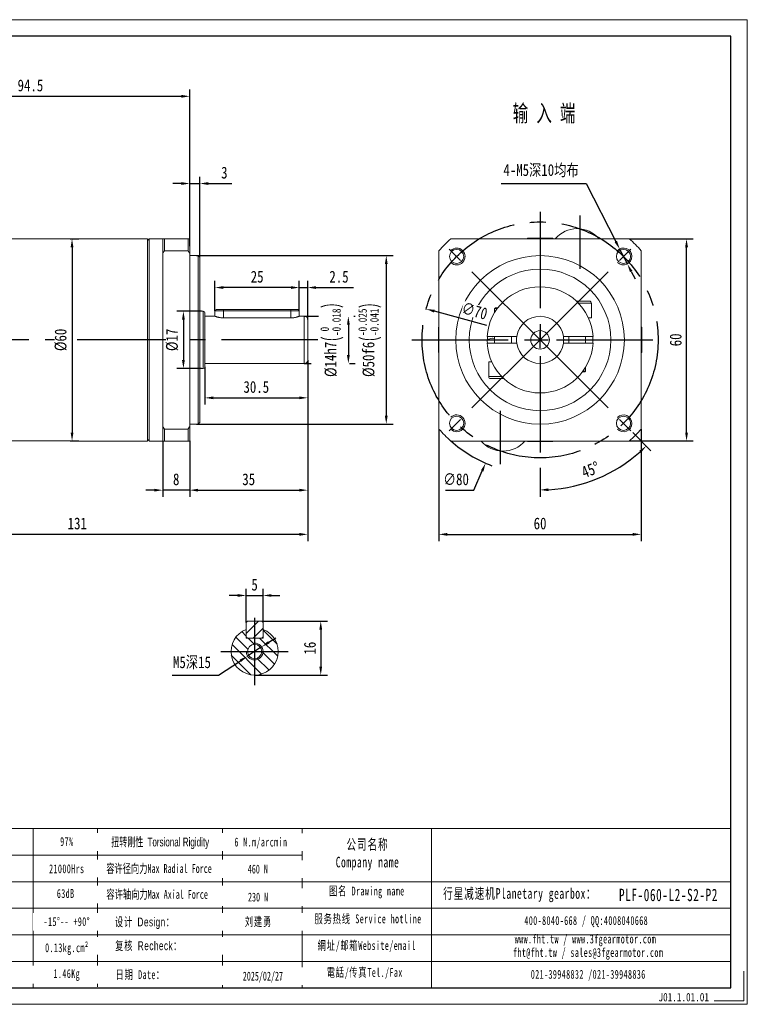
# Model space of a CAD drawing. Header units: millimetres. Extents: x -72 to 341, y -62 to 230.
# Tile 3 of 3: x 125 to 341, y -62 to 230. Entities that reach past the tile are written whole.
import ezdxf

# ---------------------------------------------------------------- set-up
doc = ezdxf.new("R2010")
doc.units = ezdxf.units.MM
doc.header["$LTSCALE"] = 1.5
doc.header["$PDSIZE"] = -1
doc.linetypes.add('CENTER2', pattern=[28.575, 19.05, -3.175, 3.175, -3.175])
doc.layers.get('0').update_dxf_attribs({"lineweight": 18})
doc.layers.get('Defpoints').update_dxf_attribs({"lineweight": 18})
for name, color, linetype in [('1轮廓实线层', 7, 'Continuous'), ('3中心线层', 1, 'CENTER2'), ('6文字层', 3, 'Continuous'), ('7标注层', 4, 'Continuous')]:
    doc.layers.add(name, color=color, linetype=linetype)
doc.layers.add('SLD-0', color=7, linetype='Continuous', lineweight=18)
doc.layers.add('图框_外框线', color=7, linetype='Continuous', lineweight=18)
doc.styles.get("Standard").update_dxf_attribs({"font": 'txt', "width": 0.707})
doc.styles.add('TH_GBDIM', font='txt', dxfattribs={"width": 0.8})
doc.styles.add('标准', font='txt', dxfattribs={"width": 0.667})
doc.styles.add('样式 1', font='txt', dxfattribs={"width": 0.8})
doc.dimstyles.new('TH_GBDIM', dxfattribs={"dimtxt": 3.5, "dimasz": 2.5, "dimexe": 2, "dimexo": 0, "dimgap": 1.5, "dimtad": 1, "dimdec": 1, "dimdsep": 46, "dimtxsty": 'TH_GBDIM', "dimcen": 2.5, "dimdle": 5, "dimclrd": 4, "dimclre": 4, "dimclrt": 3, "dimadec": 0, "dimazin": 2, "dimtfac": 0.714286, "dimtdec": 1, "dimtmove": 0, "dimatfit": 3, "dimfxl": 1, "dimtolj": 1, "dimarcsym": 0})

# ---------------------------------------------------------------- blocks, each defined once
blk = doc.blocks.new('*D65')
at = {"layer": '7标注层', "color": 4, "lineweight": -2}
for p, q in [((267.84, 181.04), (293.03, 181.04)), ((293.03, 181.04), (301.87, 163.84)), ((305.3, 157.17), (303.01, 161.62)), ((306.44, 154.95), (307.58, 152.73))]:
    blk.add_line(p, q, dxfattribs=at)
at = {"layer": '7标注层', "color": 4}
for points in [[(301.5, 163.65), (302.24, 164.03), (303.01, 161.62)], [(306.81, 155.14), (306.07, 154.76), (305.3, 157.17)]]:
    blk.add_solid(points, dxfattribs=at)
at = {"layer": 'Defpoints', "color": 0}
for p in [(303.01, 161.62), (305.3, 157.17)]:
    blk.add_point(p, dxfattribs=at)
at = {"layer": '7标注层', "color": 3, "insert": (279.69, 184.85), "char_height": 3.5, "attachment_point": 5, "style": 'TH_GBDIM'}
blk.add_mtext('\\A1;4-M5深10均布{}', dxfattribs=at)
blk = doc.blocks.new('*D66')
at = {"layer": '7标注层', "color": 4, "lineweight": -2}
for p, q in [((249.4, 108.19), (249.4, 74.95)), ((309.4, 108.19), (309.4, 74.95)), ((251.9, 76.95), (306.9, 76.95))]:
    blk.add_line(p, q, dxfattribs=at)
at = {"layer": '7标注层', "color": 4}
for points in [[(251.9, 77.37), (251.9, 76.53), (249.4, 76.95)], [(306.9, 76.53), (306.9, 77.37), (309.4, 76.95)]]:
    blk.add_solid(points, dxfattribs=at)
at = {"layer": 'Defpoints', "color": 0}
for p in [(249.4, 108.19), (309.4, 108.19), (309.4, 76.95)]:
    blk.add_point(p, dxfattribs=at)
at = {"layer": '7标注层', "color": 3, "insert": (279.4, 80.16), "char_height": 3.5, "attachment_point": 5, "style": 'TH_GBDIM'}
blk.add_mtext('\\A1;60', dxfattribs=at)
blk = doc.blocks.new('*D67')
at = {"layer": '7标注层', "color": 4, "lineweight": -2}
for p, q in [((305.86, 164.65), (324.85, 164.65)), ((322.85, 107.15), (322.85, 162.15)), ((305.86, 104.65), (324.85, 104.65))]:
    blk.add_line(p, q, dxfattribs=at)
at = {"layer": '7标注层', "color": 4}
for points in [[(323.27, 162.15), (322.44, 162.15), (322.85, 164.65)], [(322.44, 107.15), (323.27, 107.15), (322.85, 104.65)]]:
    blk.add_solid(points, dxfattribs=at)
at = {"layer": 'Defpoints', "color": 0}
for p in [(305.86, 164.65), (322.85, 164.65), (305.86, 104.65)]:
    blk.add_point(p, dxfattribs=at)
at = {"layer": '7标注层', "color": 3, "insert": (319.64, 134.65), "char_height": 3.5, "attachment_point": 5, "rotation": 90, "style": 'TH_GBDIM'}
blk.add_mtext('\\A1;60', dxfattribs=at)
blk = doc.blocks.new('*D73')
at = {"layer": '7标注层', "color": 4, "lineweight": -2}
for p, q in [((210.47, 128.65), (210.47, 74.95)), ((80.97, 98.52), (80.97, 74.95)), ((207.97, 76.95), (83.47, 76.95))]:
    blk.add_line(p, q, dxfattribs=at)
at = {"layer": '7标注层', "color": 4}
for points in [[(83.47, 77.37), (83.47, 76.53), (80.97, 76.95)], [(207.97, 76.53), (207.97, 77.37), (210.47, 76.95)]]:
    blk.add_solid(points, dxfattribs=at)
at = {"layer": 'Defpoints', "color": 0}
for p in [(210.47, 128.65), (80.97, 98.52), (80.97, 76.95)]:
    blk.add_point(p, dxfattribs=at)
at = {"layer": '7标注层', "color": 3, "insert": (142.12, 80.16), "char_height": 3.5, "attachment_point": 5, "style": 'TH_GBDIM'}
blk.add_mtext('\\A1;{131}{}{}', dxfattribs=at)
blk = doc.blocks.new('*D74')
at = {"layer": '7标注层', "color": 4, "lineweight": -2}
for p, q in [((175.47, 164.65), (175.47, 183.04)), ((178.47, 159.15), (178.47, 183.04)), ((172.97, 181.04), (170.47, 181.04)), ((175.47, 181.04), (178.47, 181.04)), ((180.97, 181.04), (187.99, 181.04))]:
    blk.add_line(p, q, dxfattribs=at)
at = {"layer": '7标注层', "color": 4}
for points in [[(172.97, 180.62), (172.97, 181.46), (175.47, 181.04)], [(180.97, 181.46), (180.97, 180.62), (178.47, 181.04)]]:
    blk.add_solid(points, dxfattribs=at)
at = {"layer": 'Defpoints', "color": 0}
for p in [(178.47, 181.04), (175.47, 164.65), (178.47, 159.15)]:
    blk.add_point(p, dxfattribs=at)
at = {"layer": '7标注层', "color": 3, "insert": (185.73, 184.25), "char_height": 3.5, "attachment_point": 5, "style": 'TH_GBDIM'}
blk.add_mtext('\\A1;{3}{}{}', dxfattribs=at)
blk = doc.blocks.new('*D75')
at = {"layer": '7标注层', "color": 4, "lineweight": -2}
for p, q in [((210.47, 128.65), (210.47, 115.45)), ((179.97, 126.65), (179.97, 115.45)), ((182.47, 117.45), (207.97, 117.45))]:
    blk.add_line(p, q, dxfattribs=at)
at = {"layer": '7标注层', "color": 4}
for points in [[(182.47, 117.87), (182.47, 117.04), (179.97, 117.45)], [(207.97, 117.04), (207.97, 117.87), (210.47, 117.45)]]:
    blk.add_solid(points, dxfattribs=at)
at = {"layer": 'Defpoints', "color": 0}
for p in [(210.47, 128.65), (179.97, 126.65), (210.47, 117.45)]:
    blk.add_point(p, dxfattribs=at)
at = {"layer": '7标注层', "color": 3, "insert": (195.22, 120.66), "char_height": 3.5, "attachment_point": 5, "style": 'TH_GBDIM'}
blk.add_mtext('\\A1;30.5', dxfattribs=at)
blk = doc.blocks.new('*D76')
at = {"layer": '7标注层', "color": 4, "lineweight": -2}
for p, q in [((177.47, 159.65), (235.78, 159.65)), ((233.78, 157.15), (233.78, 112.15)), ((177.47, 109.65), (235.78, 109.65))]:
    blk.add_line(p, q, dxfattribs=at)
at = {"layer": '7标注层', "color": 4}
for points in [[(234.19, 157.15), (233.36, 157.15), (233.78, 159.65)], [(233.36, 112.15), (234.19, 112.15), (233.78, 109.65)]]:
    blk.add_solid(points, dxfattribs=at)
at = {"layer": 'Defpoints', "color": 0}
for p in [(177.47, 159.65), (177.47, 109.65), (233.78, 109.65)]:
    blk.add_point(p, dxfattribs=at)
at = {"layer": '7标注层', "color": 3, "insert": (228.91, 134.65), "char_height": 3.5, "attachment_point": 5, "rotation": 90, "style": 'TH_GBDIM'}
blk.add_mtext('\\A1;{%%c50}{}{f6\\H0.7143x;{\\H2x;\\W0.5;(}\\S-0.025^ -0.041;{\\H2x;\\W0.5;)}}', dxfattribs=at)
blk = doc.blocks.new('*D77')
at = {"layer": '7标注层', "color": 4, "lineweight": -2}
for p, q in [((207.97, 143.25), (207.97, 152.18)), ((210.47, 140.65), (210.47, 152.18)), ((205.47, 150.18), (202.97, 150.18)), ((207.97, 150.18), (210.47, 150.18)), ((212.97, 150.18), (224.02, 150.18))]:
    blk.add_line(p, q, dxfattribs=at)
at = {"layer": '7标注层', "color": 4}
for points in [[(205.47, 149.76), (205.47, 150.6), (207.97, 150.18)], [(212.97, 150.6), (212.97, 149.76), (210.47, 150.18)]]:
    blk.add_solid(points, dxfattribs=at)
at = {"layer": 'Defpoints', "color": 0}
for p in [(210.47, 150.18), (207.97, 143.25), (210.47, 140.65)]:
    blk.add_point(p, dxfattribs=at)
at = {"layer": '7标注层', "color": 3, "insert": (219.75, 153.37), "char_height": 3.5, "attachment_point": 5, "style": 'TH_GBDIM'}
blk.add_mtext('\\A1;2.5', dxfattribs=at)
blk = doc.blocks.new('*D78')
at = {"layer": '7标注层', "color": 4, "lineweight": -2}
for p, q in [((182.97, 143.25), (182.97, 152.18)), ((207.97, 143.25), (207.97, 152.18)), ((205.47, 150.18), (185.47, 150.18))]:
    blk.add_line(p, q, dxfattribs=at)
at = {"layer": '7标注层', "color": 4}
for points in [[(185.47, 150.6), (185.47, 149.76), (182.97, 150.18)], [(205.47, 149.76), (205.47, 150.6), (207.97, 150.18)]]:
    blk.add_solid(points, dxfattribs=at)
at = {"layer": 'Defpoints', "color": 0}
for p in [(182.97, 150.18), (182.97, 143.25), (207.97, 143.25)]:
    blk.add_point(p, dxfattribs=at)
at = {"layer": '7标注层', "color": 3, "insert": (195.47, 153.37), "char_height": 3.5, "attachment_point": 5, "style": 'TH_GBDIM'}
blk.add_mtext('\\A1;25', dxfattribs=at)
blk = doc.blocks.new('*D79')
at = {"layer": '7标注层', "color": 4, "lineweight": -2}
for p, q in [((210.47, 106.11), (210.47, 88.06)), ((175.47, 104.65), (175.47, 88.06)), ((177.97, 90.06), (207.97, 90.06))]:
    blk.add_line(p, q, dxfattribs=at)
at = {"layer": '7标注层', "color": 4}
for points in [[(177.97, 90.48), (177.97, 89.64), (175.47, 90.06)], [(207.97, 89.64), (207.97, 90.48), (210.47, 90.06)]]:
    blk.add_solid(points, dxfattribs=at)
at = {"layer": 'Defpoints', "color": 0}
for p in [(210.47, 106.11), (175.47, 104.65), (210.47, 90.06)]:
    blk.add_point(p, dxfattribs=at)
at = {"layer": '7标注层', "color": 3, "insert": (192.97, 93.27), "char_height": 3.5, "attachment_point": 5, "style": 'TH_GBDIM'}
blk.add_mtext('\\A1;35', dxfattribs=at)
blk = doc.blocks.new('*D80')
at = {"layer": '7标注层', "color": 4, "lineweight": -2}
for p, q in [((167.47, 104.65), (167.47, 88.06)), ((175.47, 104.65), (175.47, 88.06)), ((164.97, 90.06), (162.47, 90.06)), ((175.47, 90.06), (167.47, 90.06)), ((177.97, 90.06), (180.47, 90.06))]:
    blk.add_line(p, q, dxfattribs=at)
at = {"layer": '7标注层', "color": 4}
for points in [[(164.97, 89.64), (164.97, 90.48), (167.47, 90.06)], [(177.97, 90.48), (177.97, 89.64), (175.47, 90.06)]]:
    blk.add_solid(points, dxfattribs=at)
at = {"layer": 'Defpoints', "color": 0}
for p in [(167.47, 104.65), (175.47, 104.65), (167.47, 90.06)]:
    blk.add_point(p, dxfattribs=at)
at = {"layer": '7标注层', "color": 3, "insert": (171.47, 93.27), "char_height": 3.5, "attachment_point": 5, "style": 'TH_GBDIM'}
blk.add_mtext('\\A1;8', dxfattribs=at)
blk = doc.blocks.new('*D81')
at = {"layer": '7标注层', "color": 4, "lineweight": -2}
for p, q in [((189.72, 58.82), (187.22, 58.82)), ((192.22, 50.79), (192.22, 60.82)), ((192.22, 58.82), (197.22, 58.82)), ((197.22, 50.79), (197.22, 60.82)), ((199.72, 58.82), (202.22, 58.82))]:
    blk.add_line(p, q, dxfattribs=at)
at = {"layer": '7标注层', "color": 4}
for points in [[(189.72, 58.4), (189.72, 59.23), (192.22, 58.82)], [(199.72, 59.23), (199.72, 58.4), (197.22, 58.82)]]:
    blk.add_solid(points, dxfattribs=at)
at = {"layer": 'Defpoints', "color": 0}
for p in [(197.22, 58.82), (192.22, 50.79), (197.22, 50.79)]:
    blk.add_point(p, dxfattribs=at)
at = {"layer": '7标注层', "color": 3, "insert": (194.72, 62.01), "char_height": 3.5, "attachment_point": 5, "style": 'TH_GBDIM'}
blk.add_mtext('\\A1;5', dxfattribs=at)
blk = doc.blocks.new('*D82')
at = {"layer": '7标注层', "color": 4, "lineweight": -2}
for p, q in [((196.82, 51.19), (216.34, 51.19)), ((214.34, 48.69), (214.34, 37.69)), ((194.72, 35.19), (216.34, 35.19))]:
    blk.add_line(p, q, dxfattribs=at)
at = {"layer": '7标注层', "color": 4}
for points in [[(214.75, 48.69), (213.92, 48.69), (214.34, 51.19)], [(213.92, 37.69), (214.75, 37.69), (214.34, 35.19)]]:
    blk.add_solid(points, dxfattribs=at)
at = {"layer": 'Defpoints', "color": 0}
for p in [(196.82, 51.19), (194.72, 35.19), (214.34, 35.19)]:
    blk.add_point(p, dxfattribs=at)
at = {"layer": '7标注层', "color": 3, "insert": (211.13, 43.19), "char_height": 3.5, "attachment_point": 5, "rotation": 90, "style": 'TH_GBDIM'}
blk.add_mtext('\\A1;16', dxfattribs=at)
blk = doc.blocks.new('*D83')
at = {"layer": '7标注层', "color": 4, "lineweight": -2}
for p, q in [((198.91, 44.92), (201, 46.29)), ((196.81, 43.56), (192.63, 40.83)), ((183.99, 35.19), (190.53, 39.46)), ((170.27, 35.19), (183.99, 35.19))]:
    blk.add_line(p, q, dxfattribs=at)
at = {"layer": '7标注层', "color": 4}
for points in [[(198.68, 45.27), (199.14, 44.57), (196.81, 43.56)], [(190.76, 39.11), (190.3, 39.81), (192.63, 40.83)]]:
    blk.add_solid(points, dxfattribs=at)
at = {"layer": 'Defpoints', "color": 0}
for p in [(196.81, 43.56), (192.63, 40.83)]:
    blk.add_point(p, dxfattribs=at)
at = {"layer": '7标注层', "color": 3, "insert": (176.14, 38.85), "char_height": 3.5, "attachment_point": 5, "style": 'TH_GBDIM'}
blk.add_mtext('\\A1;{M5深15}{}{}', dxfattribs=at)
blk = doc.blocks.new('*D84')
at = {"layer": '7标注层', "color": 4, "lineweight": -2}
for p, q in [((209.47, 141.65), (213.66, 141.65)), ((224.2, 141.65), (224.53, 141.65)), ((222.53, 139.15), (222.53, 130.15)), ((209.47, 127.65), (211.46, 127.65)), ((222.86, 127.65), (224.53, 127.65))]:
    blk.add_line(p, q, dxfattribs=at)
at = {"layer": '7标注层', "color": 4}
for points in [[(222.95, 139.15), (222.12, 139.15), (222.53, 141.65)], [(222.12, 130.15), (222.95, 130.15), (222.53, 127.65)]]:
    blk.add_solid(points, dxfattribs=at)
at = {"layer": 'Defpoints', "color": 0}
for p in [(209.47, 141.65), (209.47, 127.65), (222.53, 127.65)]:
    blk.add_point(p, dxfattribs=at)
at = {"layer": '7标注层', "color": 3, "insert": (217.67, 134.65), "char_height": 3.5, "attachment_point": 5, "rotation": 90, "style": 'TH_GBDIM'}
blk.add_mtext('\\A1;{%%c14}{}{h7\\H0.7143x;{\\H2x;\\W0.5;(}\\S 0^ -0.018;{\\H2x;\\W0.5;)}}', dxfattribs=at)
blk = doc.blocks.new('*D85')
at = {"layer": '7标注层', "color": 4, "lineweight": -2}
for p, q in [((276.9, 134.65), (281.9, 134.65)), ((279.4, 132.15), (279.4, 137.15)), ((259.71, 90.06), (262.23, 95.77)), ((251.36, 90.06), (259.71, 90.06))]:
    blk.add_line(p, q, dxfattribs=at)
blk.add_arc((279.4, 134.65), 40, 228.5904, 249.0341, dxfattribs=at)
at = {"layer": '7标注层', "color": 4}
blk.add_solid([(262.61, 95.6), (261.85, 95.94), (263.24, 98.06)], dxfattribs=at)
at = {"layer": 'Defpoints', "color": 0}
for p in [(295.57, 171.24), (263.24, 98.06)]:
    blk.add_point(p, dxfattribs=at)
at = {"layer": '7标注层', "color": 3, "insert": (254.48, 93.27), "char_height": 3.5, "attachment_point": 5, "style": 'TH_GBDIM'}
blk.add_mtext('\\A1;{∅80}{}{}', dxfattribs=at)
blk = doc.blocks.new('*D87')
at = {"color": 4, "lineweight": -2}
for p, q in [((306.92, 107.14), (312.3, 101.75)), ((279.4, 96.65), (279.4, 88.12))]:
    blk.add_line(p, q, dxfattribs=at)
blk.add_arc((279.4, 134.65), 44.53, 273.2173, 311.7827, dxfattribs=at)
at = {"color": 4}
for points in [[(309.36, 101.14), (308.79, 101.75), (310.89, 103.16)], [(281.89, 90.61), (281.92, 89.77), (279.4, 90.12)]]:
    blk.add_solid(points, dxfattribs=at)
at = {"layer": 'Defpoints', "color": 0}
for p in [(279.4, 172.65), (279.4, 134.65), (306.92, 107.14), (279.4, 96.65), (301.67, 96.09)]:
    blk.add_point(p, dxfattribs=at)
at = {"color": 3, "insert": (294.35, 96.11), "char_height": 3.5, "attachment_point": 5, "rotation": 21.1964, "style": 'TH_GBDIM'}
blk.add_mtext('\\A1;45%%d', dxfattribs=at)
blk = doc.blocks.new('*D88')
at = {"layer": '7标注层', "color": 4, "lineweight": -2}
blk.add_line((263.6, 138.94), (248.04, 143.16), dxfattribs=at)
at = {"layer": '7标注层', "color": 4}
blk.add_solid([(248.15, 143.56), (247.93, 142.76), (245.63, 143.81)], dxfattribs=at)
at = {"layer": 'Defpoints', "color": 0}
for p in [(245.63, 143.81), (313.18, 125.48)]:
    blk.add_point(p, dxfattribs=at)
at = {"layer": '7标注层', "color": 3, "insert": (259.98, 143.25), "char_height": 3.5, "attachment_point": 5, "rotation": 344.8165, "style": 'TH_GBDIM'}
blk.add_mtext('\\A1;∅70', dxfattribs=at)
blk = doc.blocks.new('*D89')
at = {"layer": '7标注层', "color": 4, "lineweight": -2}
for p, q in [((178.97, 143.15), (171.6, 143.15)), ((173.6, 140.65), (173.6, 128.65)), ((178.97, 126.15), (171.6, 126.15))]:
    blk.add_line(p, q, dxfattribs=at)
at = {"layer": '7标注层', "color": 4}
for points in [[(174.02, 140.65), (173.18, 140.65), (173.6, 143.15)], [(173.18, 128.65), (174.02, 128.65), (173.6, 126.15)]]:
    blk.add_solid(points, dxfattribs=at)
at = {"layer": 'Defpoints', "color": 0}
for p in [(178.97, 143.15), (173.6, 126.15), (178.97, 126.15)]:
    blk.add_point(p, dxfattribs=at)
at = {"layer": '7标注层', "color": 3, "insert": (170.26, 134.65), "char_height": 3.5, "attachment_point": 5, "rotation": 90, "style": 'TH_GBDIM'}
blk.add_mtext('\\A1;{%%c17}{}{}', dxfattribs=at)
blk = doc.blocks.new('*D90')
at = {"layer": '7标注层', "color": 4, "lineweight": -2}
for p, q in [((140.01, 164.65), (142.56, 164.65)), ((140.56, 162.15), (140.56, 107.15)), ((140.01, 104.65), (142.56, 104.65))]:
    blk.add_line(p, q, dxfattribs=at)
at = {"layer": '7标注层', "color": 4}
for points in [[(140.98, 162.15), (140.15, 162.15), (140.56, 164.65)], [(140.15, 107.15), (140.98, 107.15), (140.56, 104.65)]]:
    blk.add_solid(points, dxfattribs=at)
at = {"layer": 'Defpoints', "color": 0}
for p in [(140.01, 164.65), (140.01, 104.65), (140.56, 104.65)]:
    blk.add_point(p, dxfattribs=at)
at = {"layer": '7标注层', "color": 3, "insert": (137.22, 134.65), "char_height": 3.5, "attachment_point": 5, "rotation": 90, "style": 'TH_GBDIM'}
blk.add_mtext('\\A1;{%%c60}{}{}', dxfattribs=at)
blk = doc.blocks.new('*D92')
at = {"layer": '7标注层', "color": 4, "lineweight": -2}
for p, q in [((80.97, 162.88), (80.97, 208.92)), ((175.47, 162.49), (175.47, 208.92)), ((83.47, 206.92), (172.97, 206.92))]:
    blk.add_line(p, q, dxfattribs=at)
at = {"layer": '7标注层', "color": 4}
for points in [[(83.47, 207.33), (83.47, 206.5), (80.97, 206.92)], [(172.97, 206.5), (172.97, 207.33), (175.47, 206.92)]]:
    blk.add_solid(points, dxfattribs=at)
at = {"layer": 'Defpoints', "color": 0}
for p in [(175.47, 206.92), (80.97, 162.88), (175.47, 162.49)]:
    blk.add_point(p, dxfattribs=at)
at = {"layer": '7标注层', "color": 3, "insert": (128.22, 210.13), "char_height": 3.5, "attachment_point": 5, "style": 'TH_GBDIM'}
blk.add_mtext('\\A1;94.5', dxfattribs=at)

msp = doc.modelspace()

# ---------------------------------------------------------------- hatches: boundary and pattern name
at = {"linetype": 'Continuous', "lineweight": 0}
h = msp.add_hatch(dxfattribs=at)
h.set_pattern_fill('ANSI31', color=2, scale=0.75, style=0)
h.set_pattern_definition([(45, (-48.9284, -55.558), (-1.683798, 1.683798), [])])
h.paths.add_polyline_path([(192.220575, 46.5925), (192.620575, 46.1925), (196.820575, 46.1925), (197.220575, 46.5925), (197.220575, 50.7925), (196.820575, 51.1925), (192.620575, 51.1925), (192.220575, 50.7925)], flags=0)
h = msp.add_hatch(dxfattribs=at)
h.set_pattern_fill('ANSI31', color=2, scale=0.75, angle=90, style=0)
h.set_pattern_definition([(135, (-48.9284, -55.558), (-1.683798, -1.683798), [])])
edge = h.paths.add_edge_path(flags=0)
edge.add_line((197.220575, 46.1925), (192.220575, 46.1925))
edge.add_line((192.220575, 46.1925), (192.220575, 48.730848))
edge.add_arc((194.720575, 42.1925), 7, 110.92483243, 429.07516757)
edge.add_line((197.220575, 48.730848), (197.220575, 46.1925))
edge = h.paths.add_edge_path(flags=0)
edge.add_arc((194.720575, 42.1925), 2.1, 0, 360)

# ---------------------------------------------------------------- linework, layer by layer
at = {"color": 7, "linetype": 'Continuous', "lineweight": 15}
for p, q in [((290.423627, 167.647258), (290.385145, 167.647258)), ((162.970575, 164.647236), (162.970575, 104.647236)), ((163.470575, 164.647236), (163.470575, 134.647236)), ((167.470575, 160.342566), (167.470575, 164.647236)), ((167.970575, 164.647236), (167.970575, 161.104749)), ((174.970575, 164.647236), (167.970575, 164.647236)), ((174.970575, 161.104749), (174.970575, 164.647236)), ((175.470575, 164.647236), (175.470575, 160.342566)), ((305.861899, 164.647236), (252.946873, 164.647236)), ((275.639386, 164.827236), (283.169386, 164.827236)), ((167.970575, 161.104749), (174.970575, 161.104749)), ((249.404386, 161.104749), (249.404386, 108.189723)), ((309.404386, 108.189723), (309.404386, 161.104749)), ((167.470575, 134.647236), (167.470575, 160.342566)), ((175.470575, 108.951906), (175.470575, 160.342566)), ((177.970575, 109.647236), (177.970575, 159.647236)), ((178.470575, 159.147236), (178.470575, 110.147236)), ((290.166008, 146.147236), (292.216886, 146.147236)), ((292.216886, 146.147236), (294.029386, 146.147236)), ((179.470575, 134.647236), (179.470575, 143.147236)), ((185.470575, 143.247236), (182.970575, 143.247236)), ((183.370575, 143.647236), (185.470575, 143.647236)), ((185.470575, 143.647236), (205.470575, 143.647236)), ((185.470575, 143.647236), (185.470575, 143.247236)), ((205.470575, 143.247236), (185.470575, 143.247236)), ((185.470575, 143.247236), (185.470575, 141.185585)), ((205.470575, 143.247236), (205.470575, 143.647236)), ((205.470575, 143.647236), (207.570575, 143.647236)), ((207.970575, 143.247236), (205.470575, 143.247236)), ((205.470575, 143.247236), (205.470575, 141.185585)), ((266.693269, 143.947236), (265.904386, 143.947236)), ((266.104386, 144.147236), (266.82657, 144.147236)), ((292.529386, 145.522236), (290.797229, 145.522236)), ((294.654386, 145.522236), (292.529386, 145.522236)), ((179.970575, 142.647236), (179.970575, 134.647236)), ((205.470575, 141.185585), (185.470575, 141.185585)), ((209.470575, 134.647236), (209.470575, 141.647236)), ((210.470575, 140.647236), (210.470575, 134.647236)), ((294.654386, 141.147236), (293.750553, 141.147236)), ((249.224386, 130.882236), (249.224386, 138.412236)), ((309.584386, 138.412236), (309.584386, 130.882236)), ((163.470575, 134.647236), (163.470575, 104.647236)), ((167.470575, 108.951906), (167.470575, 134.647236)), ((179.470575, 126.147236), (179.470575, 134.647236)), ((179.970575, 134.647236), (179.970575, 126.647236)), ((209.470575, 127.647236), (209.470575, 134.647236)), ((210.470575, 134.647236), (210.470575, 128.647236)), ((271.971352, 135.647236), (264.187208, 135.647236)), ((294.621564, 135.647236), (286.837421, 135.647236)), ((295.047484, 135.506266), (294.855878, 135.657795)), ((263.769835, 133.644607), (263.745481, 134.154165)), ((264.187208, 133.647236), (271.971352, 133.647236)), ((286.837421, 133.647236), (294.621564, 133.647236)), ((264.154386, 128.147236), (265.058219, 128.147236)), ((264.154386, 123.772236), (266.279386, 123.772236)), ((266.591886, 123.147236), (264.779386, 123.147236)), ((266.279386, 123.772236), (268.011543, 123.772236)), ((268.642765, 123.147236), (266.591886, 123.147236)), ((292.704386, 125.147236), (291.966731, 125.147236)), ((292.115503, 125.347236), (292.904386, 125.347236)), ((167.470575, 104.647236), (167.470575, 108.951906)), ((174.970575, 108.189723), (167.970575, 108.189723)), ((167.970575, 108.189723), (167.970575, 104.647236)), ((174.970575, 104.647236), (174.970575, 108.189723)), ((175.470575, 108.951906), (175.470575, 104.647236)), ((167.970575, 104.647236), (174.970575, 104.647236)), ((252.946873, 104.647236), (305.861899, 104.647236)), ((283.169386, 104.467236), (275.639386, 104.467236)), ((268.385145, 101.647214), (268.423627, 101.647214)), ((192.220575, 50.7925), (192.620575, 51.1925)), ((192.220575, 50.7925), (192.220575, 46.5925)), ((196.820575, 51.1925), (192.620575, 51.1925)), ((196.820575, 51.1925), (197.220575, 50.7925)), ((197.220575, 46.5925), (197.220575, 50.7925)), ((192.220575, 46.1925), (192.220575, 48.730848)), ((197.220575, 48.730848), (197.220575, 46.1925)), ((192.620575, 46.1925), (192.220575, 46.5925)), ((192.220575, 46.1925), (197.220575, 46.1925)), ((196.820575, 46.1925), (192.620575, 46.1925)), ((197.220575, 46.5925), (196.820575, 46.1925))]:
    msp.add_line(p, q, dxfattribs=at)
at = {"color": 7, "linetype": 'Continuous', "lineweight": 15, "flags": 128}
for points in [[(263.745481, 134.154165), (263.759139, 135.466198), (263.769854, 135.650162)], [(295.038866, 135.65097), (295.070204, 134.484148), (295.038891, 133.643889)]]:
    msp.add_lwpolyline(points, dxfattribs=at)
for centre in [(254.655649, 159.395973), (304.153124, 159.395973), (254.655649, 109.898499), (304.153124, 109.898499)]:
    msp.add_circle(centre, 2.1)
at = {"color": 7, "linetype": 'Continuous', "lineweight": 15}
for centre, radius in [((279.404386, 134.647236), 25), ((279.404386, 134.647236), 21), ((279.404386, 134.647236), 2.75), ((279.404386, 134.647236), 2.75), ((194.720575, 42.1925), 2.1)]:
    msp.add_circle(centre, radius, dxfattribs=at)
for centre, radius, start, end in [((290.385145, 159.147258), 8.5, 90, 139.67997746), ((290.423627, 159.147258), 8.5, 40.32002254, 90), ((279.404386, 134.647236), 40, 131.40962211, 138.59037789), ((279.404386, 134.647236), 40, 41.40962211, 48.59037789), ((279.404386, 134.647236), 15.75, 3.64027588, 176.35972412), ((294.029386, 145.522236), 0.625, 0, 90), ((179.470575, 142.647236), 0.5, 0, 90), ((209.470575, 140.647236), 1, 0, 90), ((279.404386, 134.647236), 7, 8.2132107, 171.7867893), ((265.247128, 133.02411), 2.125, 71.98306934, 135.24046322), ((265.487179, 137.70891), 2.125, 255.97720168, 281.32259052), ((279.404386, 134.647236), 7, 171.7867893, 188.2132107), ((279.404386, 134.647236), 7, 351.7867893, 8.2132107), ((279.404386, 134.647236), 15.75, 183.64027588, 356.35972412), ((279.404386, 134.647236), 7, 188.2132107, 351.7867893), ((209.470575, 128.647236), 1, 270, 0), ((179.470575, 126.647236), 0.5, 270, 0), ((264.779386, 123.772236), 0.625, 180, 270), ((279.404386, 134.647236), 40, 221.40962211, 228.59037789), ((279.404386, 134.647236), 40, 311.40962211, 318.59037789), ((268.385145, 110.147214), 8.5, 220.32002254, 270), ((268.423627, 110.147214), 8.5, 270, 319.67997746), ((194.720575, 42.1925), 7, 110.92483243, 69.07516757)]:
    msp.add_arc(centre, radius, start, end, dxfattribs=at)
at = {"color": 4}
for centre, start, end in [((254.655649, 159.395973), 227.0467131, 135), ((304.153124, 159.395973), 225, 137.0467131), ((254.655649, 109.898499), 225, 132.9532869), ((304.153124, 109.898499), 222.9532869, 135), ((194.720575, 42.1925), 180, 90)]:
    msp.add_arc(centre, 2.5, start, end, dxfattribs=at)
at = {"color": 7, "linetype": 'Continuous', "lineweight": 15}
for points in [[(162.970575, 164.647236), (107.968842, 164.647005)], [(163.470575, 164.647236), (162.970575, 164.147236)], [(167.470575, 164.647236), (163.470575, 164.647236)], [(167.470575, 164.647236), (167.970575, 164.647236)], [(174.970575, 164.647236), (175.470575, 164.647236)], [(275.639386, 164.827236), (275.639386, 164.647236)], [(283.169386, 164.647236), (283.169386, 164.827236)], [(167.970575, 161.104749), (167.470575, 160.342566)], [(175.470575, 160.342566), (174.970575, 161.104749)], [(177.970575, 159.647236), (175.470575, 159.647236)], [(178.470575, 159.147236), (177.970575, 159.647236)], [(179.470575, 143.147236), (178.470575, 143.147236)], [(183.370575, 143.647236), (182.970575, 143.247236)], [(182.970575, 143.247236), (182.970575, 141.647236)], [(207.970575, 143.247236), (207.570575, 143.647236)], [(207.970575, 141.647236), (207.970575, 143.247236)], [(266.104386, 144.147236), (265.904386, 143.947236)], [(265.904386, 143.947236), (265.904386, 142.759726)], [(294.654386, 141.147236), (294.654386, 145.522236)], [(182.970575, 141.647236), (179.970575, 141.647236)], [(209.470575, 141.647236), (207.970575, 141.647236)], [(249.404386, 138.412236), (249.224386, 138.412236)], [(309.584386, 138.412236), (309.404386, 138.412236)], [(264.187208, 135.647236), (263.686164, 135.647236)], [(265.904386, 135.647236), (265.904386, 133.647236)], [(270.904386, 133.647236), (270.904386, 135.647236)], [(272.476183, 135.647236), (271.971352, 135.647236)], [(286.837421, 135.647236), (286.332589, 135.647236)], [(287.904386, 135.647236), (287.904386, 133.647236)], [(292.904386, 133.647236), (292.904386, 135.647236)], [(295.122608, 135.647236), (294.621564, 135.647236)], [(263.686164, 133.647236), (264.187208, 133.647236)], [(271.971352, 133.647236), (272.476183, 133.647236)], [(286.332589, 133.647236), (286.837421, 133.647236)], [(294.621564, 133.647236), (295.122608, 133.647236)], [(249.224386, 130.882236), (249.404386, 130.882236)], [(309.404386, 130.882236), (309.584386, 130.882236)], [(178.470575, 126.147236), (179.470575, 126.147236)], [(179.970575, 127.647236), (209.470575, 127.647236)], [(264.154386, 128.147236), (264.154386, 123.772236)], [(292.904386, 125.347236), (292.904386, 126.534746)], [(292.704386, 125.147236), (292.904386, 125.347236)], [(167.470575, 108.951906), (167.970575, 108.189723)], [(174.970575, 108.189723), (175.470575, 108.951906)], [(175.470575, 109.647236), (177.970575, 109.647236)], [(177.970575, 109.647236), (178.470575, 110.147236)], [(107.965271, 104.647943), (162.970575, 104.647236)], [(162.970575, 105.147236), (163.470575, 104.647236)], [(163.470575, 104.647236), (167.470575, 104.647236)], [(167.970575, 104.647236), (167.470575, 104.647236)], [(175.470575, 104.647236), (174.970575, 104.647236)], [(275.639386, 104.647236), (275.639386, 104.467236)], [(283.169386, 104.467236), (283.169386, 104.647236)]]:
    msp.add_open_spline(points, degree=1, dxfattribs=at)
for points, knots in [([(185.470575, 141.185585), (185.337088, 141.187975), (185.066066, 141.192827), (184.673525, 141.230606), (184.300765, 141.286242), (183.958789, 141.355597), (183.650341, 141.432347), (183.387829, 141.508061), (183.177914, 141.575244), (183.040333, 141.622399), (182.972481, 141.646552), (182.977788, 141.644663), (182.979577, 141.644026)], [0, 0, 0, 0, 0.1011220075, 0.2053094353, 0.3063967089, 0.4102015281, 0.5154274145, 0.6235208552, 0.7317291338, 0.8433234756, 0.9472020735, 1, 1, 1, 1]), ([(207.961574, 141.644026), (207.963291, 141.644637), (207.968144, 141.646364), (207.904102, 141.623577), (207.779991, 141.58095), (207.592587, 141.520319), (207.349846, 141.448642), (207.050063, 141.37119), (206.701036, 141.296929), (206.308844, 141.235296), (205.894537, 141.193479), (205.609017, 141.188162), (205.470575, 141.185585)], [0, 0, 0, 0, 0.054383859, 0.1537537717, 0.2559370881, 0.3568245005, 0.4603550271, 0.5665813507, 0.6757691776, 0.7837218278, 0.8951324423, 1, 1, 1, 1])]:
    msp.add_open_spline(points, degree=3, knots=knots, dxfattribs=at)
at = {"layer": '3中心线层'}
for p, q in [((279.404386, 172.647236), (279.404386, 96.647236)), ((291.155067, 171.537309), (291.155067, 155.695686)), ((279.404386, 134.647236), (251.892511, 162.159111)), ((279.404386, 134.647236), (306.916261, 162.159111)), ((213.516684, 134.647236), (77.042839, 134.647236)), ((241.404386, 134.647236), (317.404386, 134.647236)), ((279.404386, 134.647236), (251.892511, 107.135361)), ((279.404386, 134.647236), (306.916261, 107.135361)), ((267.653705, 97.757164), (267.653705, 113.598787)), ((194.720575, 52.1925), (194.720575, 32.1925)), ((184.720575, 42.1925), (204.720575, 42.1925))]:
    msp.add_line(p, q, dxfattribs=at)
msp.add_circle((279.404386, 134.647236), 35, dxfattribs=at)
at = {"layer": 'SLD-0'}
msp.add_line((129.007046, -10.351896), (129.007046, -57.56509), dxfattribs=at)
at = {"layer": '图框_外框线'}
for p, q in [((-35.744293, -10.351896), (335.95927, -10.351896)), ((148.111042, -10.351896), (148.111042, -57.303204)), ((185.24039, -10.351896), (185.24039, -57.56509)), ((208.781815, -10.351896), (208.781815, -57.56509)), ((247.16112, -10.351896), (247.16112, -57.56509)), ((-0.123223, -18.229436), (208.781815, -18.229436)), ((-35.744293, -26.106976), (335.95927, -26.106976)), ((-0.123223, -33.984515), (335.95927, -33.984515)), ((-0.123223, -41.862055), (335.95927, -41.862055)), ((-0.123223, -49.739595), (335.95927, -49.739595))]:
    msp.add_line(p, q, dxfattribs=at)
at = {"layer": '图框_外框线', "color": 3}
msp.add_lwpolyline([(-72.236622, -62.483113), (340.877293, -62.483113), (340.877293, 229.647441), (-72.236622, 229.647441)], close=True, dxfattribs=at)
at = {"layer": '图框_外框线', "color": 3, "lineweight": 25}
msp.add_lwpolyline([(-47.646508, -57.56509), (335.95927, -57.56509), (335.95927, 224.729418), (-47.646508, 224.729418)], close=True, dxfattribs=at)
at = {"layer": '图框_外框线', "color": 3}
msp.add_lwpolyline([(339.893688, -52.647067), (339.893688, -61.499508), (331.041247, -61.499508)], dxfattribs=at)

# ---------------------------------------------------------------- texts
at = {"color": 3, "insert": (271.303212, 204.400029), "char_height": 5, "width": 20.14053042, "attachment_point": 1}
msp.add_mtext('输 入 端', dxfattribs=at)
at = {"layer": '6文字层', "insert": (314.536737, -59.109752), "char_height": 2.5, "width": 43.30442304, "attachment_point": 1, "style": '样式 1'}
msp.add_mtext('J01.1.01.0{\\f宋体|b0|i0|c0|p2;1}', dxfattribs=at)
at = {"layer": 'SLD-0', "color": 1, "attachment_point": 2, "style": '标准'}
for s, insert, char_height, width in [('\\T1.1;97%', (139.004003, -12.866842), 2.6258466, 33.58112349), ('\\T1.1;公司名称\\PCompany name', (228.214882, -13.461797), 3.15101594, 40.79581799), ('\\T1.1;{\\fsimsun|b1|i0|c134|p2;21000Hrs}', (139.004003, -20.959991), 2.62584661, 33.58112349), ('\\T1.1;{\\fSimSun|b1|i0|c134|p2;63dB}', (138.68064, -28.289663), 2.62584661, 17.32749837), ('\\T1.1;图名 Drawing name', (227.999496, -27.559088), 2.62584661, 33.58112349), ('\\T1.1;  行星减速机Planetary gearbox：', (271.80377, -28.014373), 3.15101594, 49.55804451), ('\\pxt5;{\\T1.1; PLF-060-L2-S2-P2}', (316.576099, -28.193146), 3.67618526, 34.07012201), ('{\\T1.1;环境温度 Enviromental Temperature}', (100.513425, -35.822368), 2.62584661, 63.77561097), ('\\T1.1;{\\fSimSun|b1|i0|c134|p2;-15%%D-- +90%%D}', (139.004003, -36.640189), 2.62584661, 22.52524013), ('\\T1.1;服务热线 Service hotline', (228.371859, -35.816009), 2.62584661, 37.41259761), ('\\T1.1;400-8040-668 / QQ:4008040668', (293.099972, -36.317748), 2.62584661, 76.45259881), ('{\\fsimsun|b1|i0|c134|p2;\\T1.1;0.\\fsimsun|b1|i0|c0|p2;13\\fsimsun|b1|i0|c134|p2;kg.cm²}', (139.004003, -44.382063), 2.62584661, 17.75976114), ('\\T1.1;網址/邮箱Website/email', (227.96299, -43.727275), 2.62584661, 38.94299269), ('\\T1.1;www.fht.tw / www.3fgearmotor.com ', (292.857855, -41.787033), 2.62584661, 76.53866329), ('\\T1.1;\\pxt12;fht@fht.tw / sales@3fgearmotor.com ', (293.658108, -45.785503), 2.62584661, 76.53866329), ('\\T1.1;{\\fsimsun|b1|i0|c134|p2;1.46Kg}', (139.004003, -52.060753), 2.62584661, 17.56915561), ('\\T1.1;電話/传真Tel./Fax', (227.374683, -51.700221), 2.62584661, 39.41136276), ('\\T1.1;021-39948832 /021-39948836 ', (293.685565, -52.274342), 2.62584661, 58.44305937)]:
    msp.add_mtext(s, dxfattribs=dict(at, insert=insert, char_height=char_height, width=width))

# ---------------------------------------------------------------- dimensions: what is measured, and where the dimension line sits
dim = msp.add_angular_dim_2l(base=(301.668302, 96.085003), line1=((279.404386, 134.647236), (306.916261, 107.135361)), line2=((279.404386, 172.647236), (279.404386, 96.647236)), dimstyle='TH_GBDIM')
dim.commit()
dim.dimension.update_dxf_attribs({"geometry": '*D87', "text_midpoint": (295.504136, 93.131868), "dimtype": 162})
at = {"layer": '7标注层'}
dim = msp.add_linear_dim(base=(175.470575, 206.918075), p1=(80.970575, 162.875993), p2=(175.470575, 162.494901), dimstyle='TH_GBDIM', dxfattribs=at)
dim.commit()
dim.dimension.update_dxf_attribs({"geometry": '*D92', "text_midpoint": (128.220575, 210.128969)})
for p1, p2, text, override, picture, middle in [((305.296039, 157.17252), (303.010208, 161.619427), '4-M<>深10均布{}', {"dimtoh": 1, "dimdec": 0, "dimpost": '<>', "dimcen": 0, "dimtvp": 0.1}, '*D65', (279.685407, 181.041474)), ((295.56601, 171.236878), (263.242762, 98.057594), '{<>}{}{}', {"dimgap": 1.5, "dimtad": 1, "dimtih": 1, "dimtoh": 1, "dimdec": 1, "dimlfac": 1, "dimse1": 0, "dimse2": 0, "dimsd1": 0, "dimsd2": 0, "dimtix": 0, "dimtofl": 0, "dimatfit": 3}, '*D85', (254.476178, 90.058375)), ((196.814575, 43.55821), (192.626576, 40.826789), '{M5深15}{}{}', {"dimgap": 1.5, "dimtad": 1, "dimtih": 0, "dimtoh": 1, "dimdec": 0, "dimlfac": 1, "dimse1": 0, "dimse2": 0, "dimsd1": 0, "dimsd2": 0, "dimtix": 0, "dimtofl": 1, "dimatfit": 3}, '*D83', (176.13525, 35.1925))]:
    dim = msp.add_diameter_dim_2p(p1=p1, p2=p2, text=text, dimstyle='TH_GBDIM', override=override, dxfattribs=at)
    dim.commit()
    dim.dimension.update_dxf_attribs({"geometry": picture, "text_midpoint": middle, "dimtype": 163})
dim = msp.add_linear_dim(base=(178.470575, 181.041474), p1=(175.470575, 164.647236), p2=(178.470575, 159.147236), text='{<>}{}{}', dimstyle='TH_GBDIM', override={"dimexo": 0, "dimgap": 1.5, "dimtad": 1, "dimjust": 0, "dimdec": 1, "dimlfac": 1, "dimse1": 0, "dimse2": 0, "dimsd1": 0, "dimsd2": 0}, dxfattribs=at)
dim.commit()
dim.dimension.update_dxf_attribs({"geometry": '*D74', "text_midpoint": (185.729235, 184.252367)})
dim = msp.add_linear_dim(base=(322.853931, 164.647236), p1=(305.861899, 104.647236), p2=(305.861899, 164.647236), angle=90, dimstyle='TH_GBDIM', override={"dimexo": 0, "dimgap": 1.5, "dimtad": 1, "dimjust": 0, "dimdec": 5, "dimlfac": 1, "dimse1": 0, "dimse2": 0, "dimsd1": 0, "dimsd2": 0}, dxfattribs=at)
dim.commit()
dim.dimension.update_dxf_attribs({"geometry": '*D67', "text_midpoint": (322.853931, 134.647236), "dimtype": 160})
dim = msp.add_linear_dim(base=(233.775977, 109.647236), p1=(177.470575, 159.647236), p2=(177.470575, 109.647236), angle=90, text='{%%c<>}{}{f6\\H0.7143x;{\\H2x;\\W0.5;(}\\S-0.025^ -0.041;{\\H2x;\\W0.5;)}}', dimstyle='TH_GBDIM', override={"dimexo": 0, "dimgap": 1.5, "dimtad": 1, "dimjust": 0, "dimdec": 5, "dimlfac": 1, "dimse1": 0, "dimse2": 0, "dimsd1": 0, "dimsd2": 0}, dxfattribs=at)
dim.commit()
dim.dimension.update_dxf_attribs({"geometry": '*D76', "text_midpoint": (228.911152, 134.647236)})
for base, p1, p2, picture, middle in [((182.970575, 150.181651), (207.970575, 143.247236), (182.970575, 143.247236), '*D78', (195.470575, 153.372992)), ((210.470575, 150.181651), (207.970575, 143.247236), (210.470575, 140.647236), '*D77', (219.747112, 153.372992)), ((210.470575, 90.058375), (175.470575, 104.647236), (210.470575, 106.113126), '*D79', (192.970575, 93.269269)), ((167.470575, 90.058375), (175.470575, 104.647236), (167.470575, 104.647236), '*D80', (171.470575, 93.269269)), ((197.220575, 58.816477), (192.220575, 50.7925), (197.220575, 50.7925), '*D81', (194.720575, 62.007817))]:
    dim = msp.add_linear_dim(base=base, p1=p1, p2=p2, dimstyle='TH_GBDIM', override={"dimexo": 0, "dimgap": 1.5, "dimtad": 1, "dimjust": 0, "dimdec": 5, "dimlfac": 1, "dimse1": 0, "dimse2": 0, "dimsd1": 0, "dimsd2": 0}, dxfattribs=at)
    dim.commit()
    dim.dimension.update_dxf_attribs({"geometry": picture, "text_midpoint": middle})
dim = msp.add_linear_dim(base=(222.534003, 127.647236), p1=(209.470575, 141.647236), p2=(209.470575, 127.647236), angle=90, text='{%%c<>}{}{h7\\H0.7143x;{\\H2x;\\W0.5;(}\\S 0^ -0.018;{\\H2x;\\W0.5;)}}', dimstyle='TH_GBDIM', override={"dimdec": 5}, dxfattribs=at)
dim.commit()
dim.dimension.update_dxf_attribs({"geometry": '*D84', "text_midpoint": (222.534003, 134.647236), "dimtype": 160})
dim = msp.add_linear_dim(base=(80.970575, 76.950132), p1=(210.470575, 128.647236), p2=(80.970575, 98.521418), text='{131}{}{}', dimstyle='TH_GBDIM', override={"dimexo": 0, "dimgap": 1.5, "dimtad": 1, "dimjust": 0, "dimdec": 5, "dimlfac": 1, "dimse1": 0, "dimse2": 0, "dimsd1": 0, "dimsd2": 0}, dxfattribs=at)
dim.commit()
dim.dimension.update_dxf_attribs({"geometry": '*D73', "text_midpoint": (142.120575, 76.950132), "dimtype": 160})
for base, p1, p2, picture, middle in [((210.470575, 117.453154), (179.970575, 126.647236), (210.470575, 128.647236), '*D75', (195.220575, 117.453154)), ((309.404386, 76.950132), (249.404386, 108.189723), (309.404386, 108.189723), '*D66', (279.404386, 76.950132))]:
    dim = msp.add_linear_dim(base=base, p1=p1, p2=p2, dimstyle='TH_GBDIM', override={"dimexo": 0, "dimgap": 1.5, "dimtad": 1, "dimjust": 0, "dimdec": 5, "dimlfac": 1, "dimse1": 0, "dimse2": 0, "dimsd1": 0, "dimsd2": 0}, dxfattribs=at)
    dim.commit()
    dim.dimension.update_dxf_attribs({"geometry": picture, "text_midpoint": middle, "dimtype": 160})
dim = msp.add_linear_dim(base=(214.33823, 35.1925), p1=(196.820575, 51.1925), p2=(194.720575, 35.1925), angle=90, dimstyle='TH_GBDIM', override={"dimexo": 0, "dimgap": 1.5, "dimtad": 1, "dimjust": 0, "dimdec": 5, "dimlfac": 1, "dimse1": 0, "dimse2": 0, "dimsd1": 0, "dimsd2": 0}, dxfattribs=at)
dim.commit()
dim.dimension.update_dxf_attribs({"geometry": '*D82', "text_midpoint": (211.127336, 43.1925)})

# ---------------------------------------------------------------- next in the draw order: texts
at = {"layer": 'SLD-0', "color": 1, "char_height": 2.62584661, "attachment_point": 2, "style": '标准', "bg_fill": 2}
for s, insert, width in [('{\\T1.1;6 N.m/arcmin}', (196.588203, -13.027995), 33.58112349), ('{\\f宋体|b0|i0|c134|p2;容许径向力Max Radial Force}', (166.354829, -20.894567), 63.77561097), ('{\\f宋体|b0|i0|c134|p2;容许轴向力Max Axial Force}', (165.801056, -28.553005), 63.77561097), ('{\\fSimSun|b0|i0|c134|p2;\\T1.1;设计 \\fArial|b0|i0|c0|p34;Design\\fSimSun|b0|i0|c134|p2;：}', (162.140754, -36.7344), 63.77561097), ('{\\fSimSun|b0|i0|c134|p2;\\T1.1;复核 \\fArial|b0|i0|c0|p34;Recheck\\fSimSun|b0|i0|c134|p2;：}', (163.28293, -43.797375), 63.77561097), ('{\\T1.1;日期 Date：}', (160.793264, -52.37261), 63.77561097)]:
    msp.add_mtext(s, dxfattribs=dict(at, insert=insert, width=width))

# ---------------------------------------------------------------- next in the draw order: wipeouts: each hides what was drawn before it
for points in [[(255.874926, 142.379782), (256.896378, 146.143641), (264.102399, 144.188041), (263.080947, 140.424182)], [(139.262295, 130.713903), (135.362295, 130.713903), (135.362295, 138.580569), (139.262295, 138.580569)], [(172.301519, 130.713903), (168.401519, 130.713903), (168.401519, 138.580569), (172.301519, 138.580569)]]:
    msp.add_wipeout(points).dxf.layer = '1轮廓实线层'

# ---------------------------------------------------------------- next in the draw order: texts
at = {"layer": 'SLD-0', "color": 1, "width": 63.77561097, "attachment_point": 2, "style": '标准', "bg_fill": 2}
for s, insert, char_height in [('{\\f宋体|b0|i0|c134|p2;\\W0.65;扭转刚性 \\fArial|b0|i0|c0|p34;Torsional Rigidity}', (166.702489, -13.012746), 2.62584661), ('{\\fSimSun|b1|i0|c134|p2;\\fSimSun|b1|i0|c0|p2;46\\fSimSun|b1|i0|c134|p2;0 N}', (195.678453, -21.035954), 2.62584661), ('{\\fSimSun|b1|i0|c134|p2;\\fSimSun|b1|i0|c0|p2;23\\fSimSun|b1|i0|c134|p2;0 N}', (195.740049, -29.354221), 2.62584661), ('{\\fSimSun|b0|i0|c134|p2;\\T1.1;刘建勇 }', (195.860536, -36.670174), 2.62584661), ('2025/02/27', (197.181893, -52.804191), 2.6258466)]:
    msp.add_mtext(s, dxfattribs=dict(at, insert=insert, char_height=char_height))

# ---------------------------------------------------------------- next in the draw order: dimensions: what is measured, and where the dimension line sits
at = {"layer": '7标注层'}
dim = msp.add_linear_dim(base=(140.562295, 104.647236), p1=(140.010721, 164.647236), p2=(140.010721, 104.647236), angle=90, text='{%%c<>}{}{}', dimstyle='TH_GBDIM', override={"dimexo": 0, "dimgap": 1.5, "dimtad": 1, "dimjust": 0, "dimdec": 5, "dimlfac": 1, "dimse1": 0, "dimse2": 0, "dimsd1": 0, "dimsd2": 0}, dxfattribs=at)
dim.commit()
dim.dimension.update_dxf_attribs({"geometry": '*D90', "text_midpoint": (137.223612, 134.647236)})
dim = msp.add_diameter_dim_2p(p1=(313.182609, 125.480359), p2=(245.626163, 143.814113), dimstyle='TH_GBDIM', override={"dimgap": 1.5, "dimtad": 1, "dimtih": 0, "dimtoh": 0, "dimdec": 5, "dimlfac": 1, "dimse1": 0, "dimse2": 0, "dimsd1": 0, "dimsd2": 0, "dimtix": 0}, dxfattribs=at)
dim.commit()
dim.dimension.update_dxf_attribs({"geometry": '*D88', "text_midpoint": (259.137452, 140.147362), "dimtype": 163})
dim = msp.add_linear_dim(base=(173.601519, 126.147236), p1=(178.970575, 143.147236), p2=(178.970575, 126.147236), angle=90, text='{%%c<>}{}{}', dimstyle='TH_GBDIM', override={"dimexo": 0, "dimgap": 1.5, "dimtad": 1, "dimjust": 0, "dimdec": 5, "dimlfac": 1, "dimse1": 0, "dimse2": 0, "dimsd1": 0, "dimsd2": 0}, dxfattribs=at)
dim.commit()
dim.dimension.update_dxf_attribs({"geometry": '*D89', "text_midpoint": (173.601519, 134.647236), "dimtype": 160})

doc.saveas('drawing.dxf')
